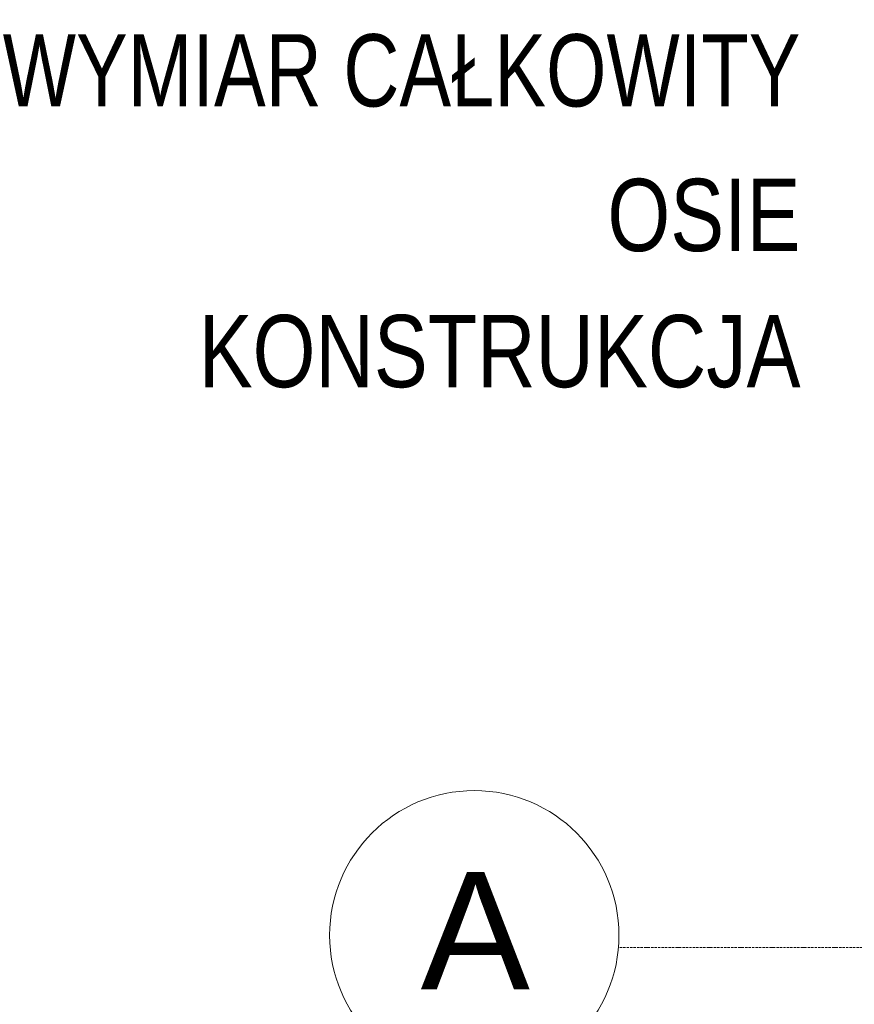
# Model space of a CAD drawing. Header units: millimetres. Extents: x -37887 to 94344, y -69777 to 116976.
# Tile 59 of 205: x 40076 to 42384, y -8967 to -6243. Entities that reach past the tile are written whole.
import ezdxf
from ezdxf.enums import TextEntityAlignment as Align

# ---------------------------------------------------------------- set-up
doc = ezdxf.new("R2010")
doc.units = ezdxf.units.MM
doc.linetypes.add('Linia siatki', pattern=[19.05, 12.7, -3.175, 0, -3.175])
for name, color, linetype, lineweight in [('AR_Wymiary zewnętrzne', 6, 'Continuous', 15), ('S-GRID', 1, 'Continuous', 9), ('S-GRID-IDEN', 1, 'Continuous', 9)]:
    doc.layers.add(name, color=color, linetype=linetype, lineweight=lineweight)
doc.styles.add('Arial', font='arial.ttf', dxfattribs={"height": 324.565868})
doc.styles.add('Arial Condensed', font='arial.ttf', dxfattribs={"width": 0.8})

# ---------------------------------------------------------------- blocks, each defined once
blk = doc.blocks.new('Siatka - 4 mm-108067-PARTER')
at = {"layer": 'S-GRID-IDEN'}
blk.add_circle((0, 0), 4, dxfattribs=at)

msp = doc.modelspace()

# ---------------------------------------------------------------- linework, layer by layer
at = {"layer": 'S-GRID', "linetype": 'Linia siatki', "ltscale": 0.5}
msp.add_line((48681.1, -8809.5), (41733.1, -8809.5), dxfattribs=at)

# ---------------------------------------------------------------- block references
at = {"layer": 'S-GRID-IDEN', "xscale": 99.99999999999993, "yscale": 99.99999999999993, "zscale": 99.99999999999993, "rotation": 89.99999999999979}
msp.add_blockref('Siatka - 4 mm-108067-PARTER', (41333.1, -8775.7), dxfattribs=at)

# ---------------------------------------------------------------- texts
at = {"layer": 'AR_Wymiary zewnętrzne', "style": 'Arial Condensed', "width": 0.8}
for s, p in [('WYMIAR CAŁKOWITY', (42235, -6483.5)), ('WYMIAR CAŁKOWITY', (42235, -6483.5)), ('OSIE', (42235, -6883.5)), ('KONSTRUKCJA', (42235, -7260)), ('KONSTRUKCJA', (42235, -7260))]:
    msp.add_text(s, height=200, dxfattribs=at).set_placement(p, align=Align.RIGHT)
at = {"layer": 'S-GRID-IDEN', "insert": (41335.7, -8601), "char_height": 324.566, "width": 360.335, "attachment_point": 2, "line_spacing_factor": 0.938532, "style": 'Arial'}
msp.add_mtext('\\fArial|b0|i0|c238|p34|;A', dxfattribs=at)

doc.saveas('drawing.dxf')
